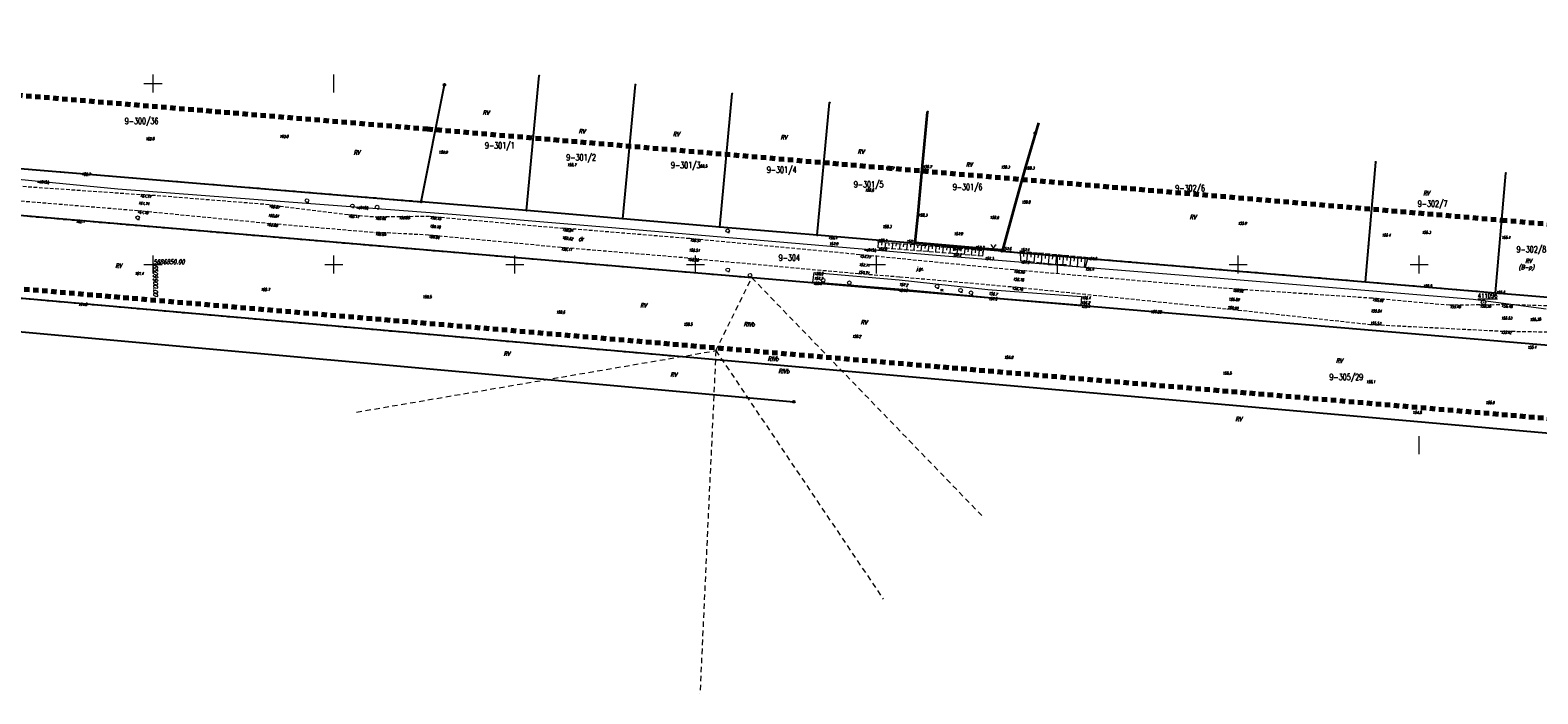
# Model space of a CAD drawing. Header units: metres. Extents: x 6508568 to 6510700, y 5686621 to 5687515.
# Tile 18 of 25: x 6509866 to 6510283, y 5686731 to 5686915. Entities that reach past the tile are written whole.
import ezdxf
from ezdxf.enums import TextEntityAlignment as Align

# ---------------------------------------------------------------- set-up
doc = ezdxf.new("R2010")
doc.units = ezdxf.units.M
for name, pattern in [('1', [0]), ('1_SUWP', [0]), ('4', [2.5, 1.5, -1]), ('BGS', [7.5, 7.5]), ('GDE', [0]), ('KON', [1.5, 1, -0.5]), ('KOU', [1.5, 1, -0.5]), ('WSD', [1.75, 1.25, -0.5]), ('WSQ', [1.75, 1.25, -0.5])]:
    doc.linetypes.add(name, pattern=pattern)
doc.layers.get('0').update_dxf_attribs({"color": 250, "linetype": 'CONTINUOUS', "lineweight": 100})
for name, color, linetype, lineweight, true_color in [('Dzialki', 7, 'GDE', 25, 0x000000), ('EKLPK_L_0', 112, '4', 18, 0x00bb5e), ('EKLTK_T_0', 112, 'CONTINUOUS', 18, 0x00b95c), ('EUZOU_T_2', 7, 'CONTINUOUS', 18, 0x000000), ('EUZOU_T_3', 142, 'CONTINUOUS', 18, 0x0080c0), ('EUZPU_L_2', 7, 'KOU', 18, 0x000000), ('EUZPU_L_3', 142, '1', 18, 0x0080c0), ('KRZYZE2000_L_0', 7, '1', 18, 0x000000), ('Numery_dzialek', 7, 'CONTINUOUS', 18, 0x000000), ('OPIS_KRZYZA_T_0', 7, 'CONTINUOUS', 18, 0x000000), ('Punkty', 7, 'CONTINUOUS', 25, 0x000000), ('SDRPK_L_1', 7, 'KOU', 18, 0x000000), ('SUWP_E_T_0', 5, 'CONTINUOUS', 0, 0x0000ff), ('SUWP_L_0', 5, '1_SUWP', 18, 0x0000ff), ('SZNPS_T_0', 7, 'CONTINUOUS', 18, 0x000000), ('SZOPO_L_0', 7, 'BGS', 35, 0x000000), ('SZOPO_T_0', 7, 'CONTINUOUS', 18, 0x000000), ('SZZPZ_T_0', 7, 'CONTINUOUS', 18, 0x000000), ('WUKOS_T_1', 14, 'CONTINUOUS', 18, 0x800000), ('WUKPS_L_2', 7, '1', 18, 0x000000), ('ZAKRES_L_0', 230, '4', 70, 0xff0080)]:
    doc.layers.add(name, color=color, linetype=linetype, lineweight=lineweight, true_color=true_color)
doc.styles.get("Standard").update_dxf_attribs({"font": 'Simplex.SHX', "width": 0.75})

# ---------------------------------------------------------------- blocks, each defined once
blk = doc.blocks.new('GRT')
at = {"linetype": 'CONTINUOUS'}
blk.add_circle((0, 0), 0.25, dxfattribs=at)
blk = doc.blocks.new('GRO')
at = {"linetype": 'CONTINUOUS'}
blk.add_circle((0, 0), 0.045, dxfattribs=at)
blk = doc.blocks.new('OSP')
at = {"linetype": 'CONTINUOUS'}
for radius in [0.625, 0.045]:
    blk.add_circle((0, 0), radius, dxfattribs=at)
blk = doc.blocks.new('BGB')
at = {"linetype": 'CONTINUOUS'}
for centre, start, end in [((-1.5, 0), 359.9995, 60), ((1.5, 0), 120, 180.0005)]:
    blk.add_arc(centre, 1.5, start, end, dxfattribs=at)
blk = doc.blocks.new('LZA1')
at = {"linetype": 'CONTINUOUS'}
blk.add_line((0, -0.5), (0.5, -0.5), dxfattribs=at)
blk.add_circle((0, 0), 0.5, dxfattribs=at)

msp = doc.modelspace()

# ---------------------------------------------------------------- linework, layer by layer
at = {"layer": 'Dzialki'}
for p, q in [((6510425.58, 5686815.74), (6509364.51, 5686905.8)), ((6510003.26, 5686864.87), (6510006.74, 5686902.22)), ((6509974.16, 5686867.34), (6509980.55, 5686899.67)), ((6510029.9, 5686862.6), (6510033.36, 5686899.74)), ((6510056.68, 5686860.33), (6510060.12, 5686897.25)), ((6510083.63, 5686858.04), (6510087.05, 5686894.74)), ((6510110.76, 5686855.74), (6510114.15, 5686892.22)), ((6509217.67, 5686889.82), (6510077.15, 5686812.01)), ((6510423.26, 5686791.05), (6509362.73, 5686884.9)), ((6510143.9, 5686886.32), (6510134.68, 5686853.7)), ((6509805.43, 5686881.24), (6509974.16, 5686867.34)), ((6510235.2, 5686845.18), (6510238.02, 5686878.31)), ((6510271.16, 5686842.13), (6510273.98, 5686875.25)), ((6510003.26, 5686864.87), (6509974.16, 5686867.34)), ((6510029.9, 5686862.6), (6510003.26, 5686864.87)), ((6510056.68, 5686860.33), (6510029.9, 5686862.6)), ((6510083.63, 5686858.04), (6510056.68, 5686860.33)), ((6510110.76, 5686855.74), (6510083.63, 5686858.04)), ((6510134.68, 5686853.7), (6510110.76, 5686855.74)), ((6510134.68, 5686853.7), (6510235.2, 5686845.18)), ((6510235.2, 5686845.18), (6510271.16, 5686842.13)), ((6510271.16, 5686842.13), (6510307.19, 5686839.07))]:
    msp.add_line(p, q, dxfattribs=at)
at = {"layer": 'EKLPK_L_0', "linetype": '4'}
for p, q in [((6509364.51, 5686905.8), (6510065.53, 5686846.3)), ((6509362.73, 5686884.9), (6510045.77, 5686824.46)), ((6509974.16, 5686867.34), (6509748.43, 5686885.94)), ((6510134.68, 5686853.7), (6510143.9, 5686886.32)), ((6510238.02, 5686878.31), (6510235.2, 5686845.18)), ((6510271.16, 5686842.13), (6510273.98, 5686875.25)), ((6510134.68, 5686853.7), (6509974.16, 5686867.34)), ((6510235.2, 5686845.18), (6510134.68, 5686853.7)), ((6510055.6, 5686826.14), (6510065.53, 5686846.3)), ((6510065.53, 5686846.3), (6510129.54, 5686780.08)), ((6510425.58, 5686815.74), (6510065.53, 5686846.3)), ((6510271.16, 5686842.13), (6510235.2, 5686845.18)), ((6510271.16, 5686842.13), (6510307.19, 5686839.07)), ((6509956.28, 5686809.15), (6510055.6, 5686826.14)), ((6510055.6, 5686826.14), (6510051.19, 5686731.23)), ((6510055.6, 5686826.14), (6510101.89, 5686757.37))]:
    msp.add_line(p, q, dxfattribs=at)
at = {"layer": 'EUZPU_L_2', "linetype": 'KON'}
for p, q in [((6510106.74, 5686851.54), (6510095.38, 5686852.68)), ((6510137.94, 5686848.45), (6510106.74, 5686851.54)), ((6510094.92, 5686847.47), (6510106.42, 5686846.58)), ((6510106.42, 5686846.58), (6510137.51, 5686843.82)), ((6510198.44, 5686843.2), (6510137.94, 5686848.45)), ((6510137.51, 5686843.82), (6510196.99, 5686837.71))]:
    msp.add_line(p, q, dxfattribs=at)
at = {"layer": 'EUZPU_L_3', "linetype": '1', "lineweight": 15}
for p, q in [((6510082.45, 5686845.11), (6510082.79, 5686847.76)), ((6510082.79, 5686847.76), (6510106.29, 5686845.69)), ((6510106.14, 5686843.17), (6510082.45, 5686845.11)), ((6510130.91, 5686840.84), (6510106.14, 5686843.17)), ((6510106.29, 5686845.69), (6510130.77, 5686843.07)), ((6510130.77, 5686843.07), (6510156.7, 5686841.11)), ((6510156.53, 5686838.76), (6510130.91, 5686840.84)), ((6510156.7, 5686841.11), (6510156.53, 5686838.76))]:
    msp.add_line(p, q, dxfattribs=at)
at = {"layer": 'KRZYZE2000_L_0', "linetype": '1'}
for p, q in [((6509897.5, 5686900), (6509902.5, 5686900)), ((6509900, 5686897.5), (6509900, 5686902.5)), ((6509950, 5686897.5), (6509950, 5686902.5)), ((6509897.5, 5686850), (6509902.5, 5686850)), ((6509900, 5686847.5), (6509900, 5686852.5)), ((6509947.5, 5686850), (6509952.5, 5686850)), ((6509950, 5686847.5), (6509950, 5686852.5)), ((6509997.5, 5686850), (6510002.5, 5686850)), ((6510000, 5686847.5), (6510000, 5686852.5)), ((6510047.5, 5686850), (6510052.5, 5686850)), ((6510050, 5686847.5), (6510050, 5686852.5)), ((6510097.5, 5686850), (6510102.5, 5686850)), ((6510100, 5686847.5), (6510100, 5686852.5)), ((6510147.5, 5686850), (6510152.5, 5686850)), ((6510150, 5686847.5), (6510150, 5686852.5)), ((6510197.5, 5686850), (6510202.5, 5686850)), ((6510200, 5686847.5), (6510200, 5686852.5)), ((6510247.5, 5686850), (6510252.5, 5686850)), ((6510250, 5686847.5), (6510250, 5686852.5)), ((6510250, 5686797.5), (6510250, 5686802.5))]:
    msp.add_line(p, q, dxfattribs=at)
at = {"layer": 'SDRPK_L_1', "linetype": 'KOU'}
for p, q in [((6509856.51, 5686872.11), (6509896.4, 5686869.35)), ((6509856, 5686868.17), (6509895.67, 5686864.91)), ((6509932.08, 5686866.5), (6509896.4, 5686869.35)), ((6509895.67, 5686864.91), (6509931.46, 5686861.43)), ((6509932.08, 5686866.5), (6509953.96, 5686863.78)), ((6509953.96, 5686863.78), (6509961.37, 5686863.16)), ((6509961.37, 5686863.16), (6509967.94, 5686863.27)), ((6509967.94, 5686863.27), (6509976.62, 5686863.31)), ((6509976.62, 5686863.31), (6510013.16, 5686860.01)), ((6509931.46, 5686861.43), (6509961.41, 5686858.85)), ((6509976.19, 5686858.1), (6509961.41, 5686858.85)), ((6510048.41, 5686857.12), (6510013.16, 5686860.01)), ((6510012.8, 5686854.66), (6509976.19, 5686858.1)), ((6510047.83, 5686851.74), (6510012.8, 5686854.66)), ((6510095.38, 5686852.68), (6510048.41, 5686857.12)), ((6510047.83, 5686851.74), (6510094.92, 5686847.47)), ((6510237.1, 5686840.62), (6510198.44, 5686843.2)), ((6510196.99, 5686837.71), (6510236.43, 5686833.4)), ((6510258.47, 5686838.68), (6510237.1, 5686840.62)), ((6510266.8, 5686838.8), (6510258.47, 5686838.68)), ((6510266.8, 5686838.8), (6510272.77, 5686838.9)), ((6510291.38, 5686838.32), (6510272.77, 5686838.9)), ((6510236.43, 5686833.4), (6510272.55, 5686831.56)), ((6510272.55, 5686831.56), (6510290.56, 5686831.23))]:
    msp.add_line(p, q, dxfattribs=at)
at = {"layer": 'SUWP_L_0', "linetype": '1_SUWP'}
for p, q in [((6509890.23, 5686870.77), (6509845.98, 5686875.14)), ((6509936.39, 5686867.29), (6509890.23, 5686870.77)), ((6509982.74, 5686863.81), (6509936.39, 5686867.29)), ((6510026.81, 5686860.09), (6509982.74, 5686863.81)), ((6510067.88, 5686856.56), (6510026.81, 5686860.09)), ((6510116.56, 5686852.42), (6510067.88, 5686856.56)), ((6510194.99, 5686846.07), (6510116.56, 5686852.42)), ((6510264.96, 5686840.32), (6510194.99, 5686846.07)), ((6510285.12, 5686837.62), (6510264.96, 5686840.32))]:
    msp.add_line(p, q, dxfattribs=at)
at = {"layer": 'SZOPO_L_0', "linetype": 'BGS'}
for p, q in [((6510112.76, 5686877.38), (6510114.1, 5686892.05)), ((6510144.79, 5686889.15), (6510141.17, 5686877.02)), ((6510111.53, 5686863.98), (6510112.76, 5686877.38)), ((6510141.17, 5686877.02), (6510138.31, 5686866.79)), ((6510138.31, 5686866.79), (6510134.8, 5686853.95)), ((6510110.72, 5686855.95), (6510111.53, 5686863.98)), ((6510129.74, 5686854.32), (6510110.72, 5686855.95)), ((6510134.8, 5686853.95), (6510129.74, 5686854.32))]:
    msp.add_line(p, q, dxfattribs=at)
at = {"layer": 'WUKPS_L_2', "linetype": '1'}
for p, q in [((6510100.46, 5686856.21), (6510100.38, 5686854.62)), ((6510101.46, 5686856.14), (6510101.4, 5686855.34)), ((6510102.46, 5686856.06), (6510102.33, 5686854.47)), ((6510103.45, 5686855.99), (6510103.39, 5686855.19)), ((6510104.45, 5686855.91), (6510104.33, 5686854.31)), ((6510105.45, 5686855.84), (6510105.39, 5686855.03)), ((6510106.44, 5686855.76), (6510106.32, 5686854.15)), ((6510107.44, 5686855.68), (6510107.38, 5686854.88)), ((6510108.44, 5686855.61), (6510108.32, 5686854)), ((6510109.44, 5686855.53), (6510109.37, 5686854.73)), ((6510110.43, 5686855.46), (6510110.31, 5686853.84)), ((6510111.43, 5686855.38), (6510111.37, 5686854.57)), ((6510112.43, 5686855.31), (6510112.3, 5686853.68)), ((6510113.42, 5686855.23), (6510113.36, 5686854.42)), ((6510114.42, 5686855.16), (6510114.3, 5686853.52)), ((6510115.42, 5686855.08), (6510115.36, 5686854.26)), ((6510116.42, 5686855), (6510116.29, 5686853.37)), ((6510117.41, 5686854.93), (6510117.35, 5686854.11)), ((6510118.41, 5686854.85), (6510118.28, 5686853.21)), ((6510119.41, 5686854.78), (6510119.34, 5686853.95)), ((6510120.4, 5686854.7), (6510120.28, 5686853.05)), ((6510121.4, 5686854.62), (6510121.32, 5686853.79)), ((6510122.4, 5686854.52), (6510122.24, 5686852.88)), ((6510123.39, 5686854.43), (6510123.31, 5686853.61)), ((6510124.39, 5686854.33), (6510124.23, 5686852.71)), ((6510125.38, 5686854.24), (6510125.3, 5686853.43)), ((6510126.38, 5686854.14), (6510126.22, 5686852.53)), ((6510127.37, 5686854.05), (6510127.3, 5686853.24)), ((6510128.37, 5686853.95), (6510128.22, 5686852.36)), ((6510129.36, 5686853.86), (6510129.29, 5686853.06)), ((6510129.51, 5686853.84), (6510129.29, 5686852.26)), ((6510139.77, 5686853.65), (6510139.82, 5686850.95)), ((6510140.77, 5686853.56), (6510140.64, 5686852.22)), ((6510141.76, 5686853.47), (6510141.51, 5686850.78)), ((6510142.76, 5686853.38), (6510142.63, 5686852.03)), ((6510143.75, 5686853.29), (6510143.5, 5686850.57)), ((6510144.75, 5686853.2), (6510144.62, 5686851.83)), ((6510145.74, 5686853.1), (6510145.49, 5686850.36)), ((6510146.74, 5686853.01), (6510146.61, 5686851.64)), ((6510147.74, 5686852.92), (6510147.48, 5686850.16)), ((6510148.73, 5686852.83), (6510148.61, 5686851.44)), ((6510149.73, 5686852.74), (6510149.47, 5686849.95)), ((6510150.72, 5686852.65), (6510150.6, 5686851.25)), ((6510151.72, 5686852.56), (6510151.46, 5686849.75)), ((6510152.72, 5686852.47), (6510152.59, 5686851.05)), ((6510153.71, 5686852.37), (6510153.45, 5686849.54)), ((6510154.71, 5686852.28), (6510154.58, 5686850.86)), ((6510155.7, 5686852.19), (6510155.44, 5686849.33)), ((6510156.7, 5686852.1), (6510156.57, 5686850.67)), ((6510157.69, 5686852.01), (6510157.43, 5686849.13)), ((6510158.45, 5686851.94), (6510157.65, 5686849.1))]:
    msp.add_line(p, q, dxfattribs=at)
at = {"layer": 'WUKPS_L_2', "linetype": 'WSD'}
for p, q in [((6510121.04, 5686852.99), (6510100.38, 5686854.62)), ((6510129.29, 5686852.26), (6510121.04, 5686852.99)), ((6510157.65, 5686849.1), (6510139.82, 5686850.95))]:
    msp.add_line(p, q, dxfattribs=at)
at = {"layer": 'WUKPS_L_2', "linetype": 'WSQ'}
for p, q in [((6510100.46, 5686856.21), (6510120.88, 5686854.67)), ((6510120.88, 5686854.67), (6510129.51, 5686853.84)), ((6510139.77, 5686853.65), (6510158.45, 5686851.94))]:
    msp.add_line(p, q, dxfattribs=at)
at = {"layer": 'WUKPS_L_2', "linetype": '1'}
for p in [(6510100.46, 5686856.21), (6510139.77, 5686853.65)]:
    msp.add_point(p, dxfattribs=at)
at = {"layer": 'ZAKRES_L_0', "linetype": '4'}
for p, q in [((6509645.64, 5686914.78), (6509975.87, 5686887.47)), ((6509975.87, 5686887.47), (6510272.87, 5686862.26)), ((6510423.87, 5686795.61), (6509362.8, 5686885.67)), ((6510272.87, 5686862.26), (6510529.16, 5686839.99))]:
    msp.add_line(p, q, dxfattribs=at)

# ---------------------------------------------------------------- block references
at = {"layer": 'Punkty'}
for name, p in [('GRT', (6509980.55, 5686899.67)), ('GRO', (6510006.74, 5686902.22)), ('GRO', (6510033.36, 5686899.74)), ('GRO', (6510060.12, 5686897.25)), ('GRO', (6510087.05, 5686894.74)), ('GRO', (6510114.15, 5686892.22)), ('GRT', (6510143.9, 5686886.32)), ('GRO', (6510238.02, 5686878.31)), ('GRO', (6510273.98, 5686875.25)), ('GRT', (6509974.16, 5686867.34)), ('GRO', (6510003.26, 5686864.87)), ('GRO', (6510029.9, 5686862.6)), ('GRO', (6510056.68, 5686860.33)), ('GRO', (6510083.63, 5686858.04)), ('GRO', (6510110.76, 5686855.74)), ('GRT', (6510134.68, 5686853.7)), ('GRO', (6510235.2, 5686845.18)), ('GRO', (6510271.16, 5686842.13)), ('GRT', (6510077.15, 5686812.01))]:
    msp.add_blockref(name, p, dxfattribs=at)
at = {"layer": 'SZNPS_T_0', "rotation": 2.395965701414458}
msp.add_blockref('OSP', (6510267.83, 5686839.49), dxfattribs=at)
at = {"layer": 'SZOPO_T_0', "rotation": 355.854070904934}
msp.add_blockref('BGB', (6510132.24, 5686854.14), dxfattribs=at)
at = {"layer": 'SZZPZ_T_0'}
for p in [(6509942.55, 5686867.65), (6509955.1, 5686866.19), (6509895.74, 5686862.92), (6509961.95, 5686865.85), (6510058.87, 5686859.31), (6510058.89, 5686848.49), (6510065.04, 5686846.99), (6510085.25, 5686845.61), (6510092.51, 5686844.92), (6510116.76, 5686843.95), (6510123.25, 5686842.86), (6510126.14, 5686842.15)]:
    msp.add_blockref('LZA1', p, dxfattribs=at)

# ---------------------------------------------------------------- texts
at = {"layer": 'EKLTK_T_0', "oblique": 15, "width": 0.7}
for s, p in [('RV', (6509991.1, 5686892.57)), ('RV', (6510073.45, 5686885.75)), ('RV', (6509955.38, 5686881.58)), ('dr', (6510017.57, 5686857.66)), ('RIVb', (6510063.26, 5686834.05)), ('RIVb', (6510069.88, 5686824.5)), ('RIVb', (6510072.85, 5686821.08)), ('RV', (6510042.97, 5686820.13))]:
    msp.add_text(s, height=1.25, dxfattribs=at).set_placement(p, align=Align.TOP_LEFT)
for s, p in [('RV', (6510018.53, 5686886.79)), ('RV', (6510044.6, 5686885.99)), ('RV', (6510095.65, 5686881.19)), ('RV', (6510125.59, 5686877.56)), ('RV', (6510251.99, 5686869.69)), ('RV', (6510187.45, 5686863.04)), ('RV', (6509890.42, 5686849.61)), ('(B-p)', (6510279.64, 5686849.13)), ('RV', (6510280.19, 5686850.92)), ('RV', (6510035.52, 5686838.69)), ('RV', (6510096.52, 5686833.96)), ('RV', (6509997.74, 5686825.29)), ('RV', (6510227.93, 5686823.35)), ('RV', (6510200.07, 5686807.18))]:
    msp.add_text(s, height=1.25, dxfattribs=at).set_placement(p, align=Align.MIDDLE)
at = {"layer": 'EUZOU_T_2', "oblique": 15, "width": 0.7}
msp.add_text('j.gr.', height=0.9, dxfattribs=at).set_placement((6510112.01, 5686848.66), align=Align.MIDDLE)
at = {"layer": 'EUZOU_T_3', "oblique": 15, "width": 0.7}
msp.add_text('w.', height=0.9, dxfattribs=at).set_placement((6510118.07, 5686843.03), align=Align.MIDDLE)
at = {"layer": 'Numery_dzialek', "width": 0.7}
for s, p in [('9-300/36', (6509892.19, 5686890.54)), ('9-301/1', (6509991.76, 5686883.76)), ('9-301/2', (6510014.25, 5686880.46)), ('9-301/3', (6510043.18, 5686878.32)), ('9-301/4', (6510069.68, 5686877.03)), ('9-301/5', (6510093.74, 5686873.02)), ('9-301/6', (6510121.1, 5686872.3)), ('9-302/6', (6510182.61, 5686871.95)), ('9-302/7', (6510249.65, 5686867.66)), ('9-302/8', (6510276.95, 5686855.03)), ('9-304', (6510072.96, 5686852.73)), ('9-305/29', (6510225.23, 5686819.72))]:
    msp.add_text(s, height=1.75, dxfattribs=at).set_placement(p, align=Align.TOP_LEFT)
at = {"layer": 'OPIS_KRZYZA_T_0', "oblique": 15, "width": 0.7}
for s, rotation, p in [('6509900.00', 270.4244, (6509900.05, 5686849.94)), ('5686850.00', 0.4847, (6509900.03, 5686850.03))]:
    msp.add_text(s, height=1.25, rotation=rotation, dxfattribs=at).set_placement(p)
at = {"layer": 'SUWP_E_T_0', "lineweight": 9, "width": 0.7}
for rotation, p in [(354.3509, (6509869.63, 5686872.8)), (355.709, (6509957.88, 5686865.68)), (355.1429, (6510098.27, 5686853.97))]:
    msp.add_text('woD150', height=0.75, rotation=rotation, dxfattribs=at).set_placement(p, align=Align.MIDDLE)
at = {"layer": 'SZNPS_T_0', "width": 0.7}
msp.add_text('%%U411096', height=1.25, dxfattribs=at).set_placement((6510266.21, 5686841.98), align=Align.TOP_LEFT)
at = {"layer": 'WUKOS_T_1', "oblique": 15, "width": 0.7}
for s, p in [('162.8', (6509897.85, 5686885.12)), ('162.0', (6509934.94, 5686885.78)), ('159.9', (6509978.91, 5686881.38)), ('162.7', (6509880.24, 5686875.34)), ('158.7', (6510014.47, 5686877.89)), ('158.5', (6510050.69, 5686877.51)), ('158.7', (6510102.36, 5686877)), ('158.7', (6510112.76, 5686877.38)), ('158.3', (6510134.32, 5686877.29)), ('158.3', (6510141.17, 5686877.02)), ('158.6', (6510096.78, 5686870.91)), ('158.0', (6510140.04, 5686867.6)), ('160.02', (6509961.37, 5686863.16)), ('159.85', (6509967.94, 5686863.27)), ('158.3', (6510111.53, 5686863.98)), ('158.0', (6510131.34, 5686863.31)), ('162.1', (6509878.62, 5686862.26)), ('158.3', (6510101.61, 5686860.81)), ('157.9', (6510121.34, 5686858.81)), ('155.9', (6510199.85, 5686861.71)), ('155.4', (6510239.65, 5686858.43)), ('155.3', (6510250.71, 5686859.2)), ('158.4', (6510086.65, 5686857.7)), ('157.9', (6510086.88, 5686856.04)), ('157.6', (6510100.38, 5686854.62)), ('157.8', (6510120.88, 5686854.67)), ('155.4', (6510272.73, 5686857.8)), ('157.2', (6510121.04, 5686852.99)), ('157.3', (6510129.88, 5686851.96)), ('157.0', (6510139.82, 5686850.95)), ('157.0', (6510158.45, 5686851.94)), ('161.4', (6509894.9, 5686847.83)), ('157.7', (6510082.69, 5686846.47)), ('158.0', (6510082.79, 5686847.76)), ('156.4', (6510157.65, 5686849.1)), ('160.7', (6509929.77, 5686843.44)), ('158.3', (6510082.45, 5686845.11)), ('157.8', (6510106.14, 5686843.17)), ('155.5', (6510251.04, 5686844.38)), ('155.6', (6510271.26, 5686842.63)), ('161.8', (6509879.3, 5686839.32)), ('159.5', (6509974.48, 5686841.39)), ('157.0', (6510130.91, 5686840.84)), ('156.4', (6510156.53, 5686838.76)), ('156.2', (6510156.56, 5686839.78)), ('156.4', (6510156.7, 5686841.1)), ('155.48', (6510258.47, 5686838.68)), ('155.38', (6510266.8, 5686838.8)), ('158.6', (6510011.38, 5686837.14)), ('158.5', (6510046.6, 5686833.8)), ('156.22', (6510175.75, 5686837.29)), ('155.53', (6510272.65, 5686835.47)), ('158.2', (6510093.23, 5686830.46)), ('155.42', (6510272.55, 5686831.56)), ('156.9', (6510135.28, 5686824.67)), ('155.5', (6510195.64, 5686820.27)), ('155.1', (6510235.37, 5686817.87)), ('154.8', (6510248.19, 5686809.38)), ('155.0', (6510268.37, 5686812.13))]:
    msp.add_text(s, height=0.75, dxfattribs=at).set_placement(p, align=Align.TOP_LEFT)
for s, rotation, p in [('161.74', 356.0297, (6509895.94, 5686867.32)), ('161.77', 354.9707, (6509896.4, 5686869.35)), ('161.78', 354.465, (6509895.67, 5686864.91)), ('160.81', 354.948, (6509931.82, 5686863.93)), ('160.87', 352.8627, (6509932.08, 5686866.5)), ('160.17', 355.1724, (6509953.96, 5686863.78)), ('159.75', 353.9029, (6509976.62, 5686863.31)), ('160.88', 353.9307, (6509931.46, 5686861.43)), ('160.05', 357.1382, (6509961.41, 5686858.85)), ('159.70', 354.2865, (6509976.47, 5686860.95)), ('159.04', 354.266, (6510013.16, 5686860.01)), ('159.66', 354.5143, (6509976.19, 5686858.1)), ('159.11', 354.4736, (6510012.8, 5686854.66)), ('160.62', 353.0804, (6510013.13, 5686857.75)), ('158.51', 357.8369, (6510048.1, 5686854.3)), ('158.51', 355.0353, (6510048.41, 5686857.12)), ('158.55', 355.9297, (6510047.83, 5686851.74)), ('157.77', 354.156, (6510095.38, 5686852.68)), ('156.76', 355.165, (6510137.74, 5686846.28)), ('156.85', 355.566, (6510137.94, 5686848.45)), ('156.76', 353.685, (6510137.51, 5686843.82)), ('155.92', 356.7967, (6510198.44, 5686843.2)), ('155.60', 355.4207, (6510237.1, 5686840.62)), ('155.48', 355.9764, (6510272.77, 5686838.9))]:
    msp.add_text(s, height=0.75, rotation=rotation, dxfattribs=at).set_placement(p, align=Align.TOP_LEFT)
for s, p in [('158.1', (6510100.46, 5686856.21)), ('157.6', (6510134.8, 5686853.95)), ('157.4', (6510139.77, 5686853.65))]:
    msp.add_text(s, height=0.75, dxfattribs=at).set_placement(p)
for s, p in [('157.9', (6510110.72, 5686855.95)), ('157.7', (6510129.74, 5686854.32))]:
    msp.add_text(s, height=0.75, dxfattribs=at).set_placement(p, align=Align.RIGHT)
for s, rotation, p in [('157.71', 354.4765, (6510095.1, 5686849.95)), ('157.2', 355.7674, (6510106.25, 5686844.44)), ('156.7', 353.5615, (6510130.98, 5686841.98)), ('155.89', 356.5236, (6510197.29, 5686840.38)), ('155.54', 359.1256, (6510236.59, 5686837.11))]:
    msp.add_text(s, height=0.75, rotation=rotation, dxfattribs=at).set_placement(p, align=Align.MIDDLE_LEFT)
for s, rotation, p in [('157.71', 355.0484, (6510094.92, 5686847.47)), ('155.90', 354.5641, (6510196.99, 5686837.71)), ('155.53', 356.6995, (6510236.43, 5686833.4)), ('155.38', 2.396, (6510280.64, 5686834.32))]:
    msp.add_text(s, height=0.75, rotation=rotation, dxfattribs=at).set_placement(p)
msp.add_text('155.4', height=0.75, rotation=2.396, dxfattribs=at).set_placement((6510282.37, 5686827.48), align=Align.TOP_RIGHT)

doc.saveas('drawing.dxf')
